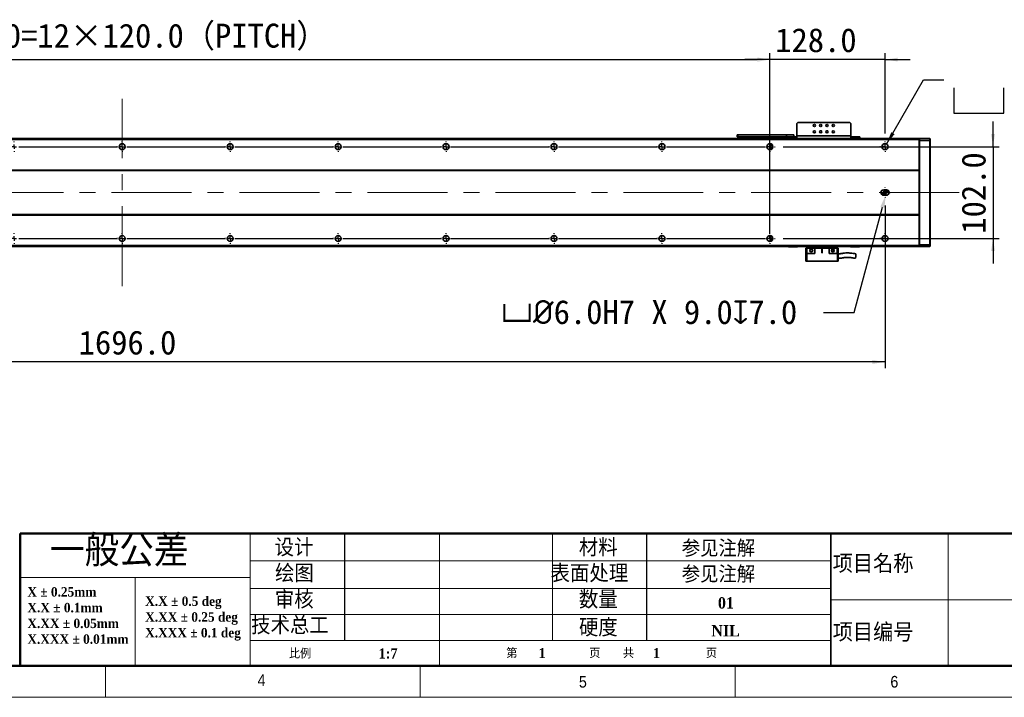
# Model space of a CAD drawing. Header units: millimetres. Extents: x 35 to 2905, y 35 to 2044.
# Tile 5 of 11: x 1025 to 2119, y 35 to 788. Entities that reach past the tile are written whole.
import ezdxf

# ---------------------------------------------------------------- set-up
doc = ezdxf.new("R2010")
doc.units = ezdxf.units.MM
doc.header["$LTSCALE"] = 7
doc.header["$PDSIZE"] = -1
doc.linetypes.add('CENTERX2', pattern=[20.32, 12.7, -2.54, 2.54, -2.54])
doc.layers.add('DIMNS', color=7, linetype='Continuous')
doc.layers.add('黑色实线', color=7, linetype='Continuous')
doc.styles.add('SLDTEXTSTYLE1', font='Gothic.ttf', dxfattribs={"width": 0.913})
doc.styles.add('SLDTEXTSTYLE2', font='timesbd.ttf', dxfattribs={"width": 0.933})
doc.styles.add('SLDTEXTSTYLE3', font='txt', dxfattribs={"bigfont": 'bigfont'})
doc.styles.add('SLDTEXTSTYLE4', font='txt', dxfattribs={"bigfont": 'bigfont'})
doc.styles.add('SLDTEXTSTYLE8', font='txt')
doc.dimstyles.new('SLDDIMSTYLE0', dxfattribs={"dimtxt": 26.6, "dimasz": 14, "dimexe": 0, "dimexo": 0.0625, "dimgap": 6.65, "dimtad": 2, "dimdec": 1, "dimrnd": 1e-09, "dimzin": 4, "dimdsep": 46, "dimtxsty": 'SLDTEXTSTYLE8', "dimsah": 1, "dimcen": 0.09, "dimadec": 0, "dimazin": 1, "dimtfac": 1, "dimtdec": 1, "dimtmove": 0, "dimatfit": 0, "dimfxl": 0, "dimfrac": 2, "dimtolj": 1, "dimtzin": 12, "dimarcsym": 0})
doc.dimstyles.new('SLDDIMSTYLE4', dxfattribs={"dimtxt": 26.6, "dimasz": 14, "dimexe": 0, "dimexo": 0.0625, "dimgap": 6.65, "dimtad": 0, "dimtih": 1, "dimtoh": 1, "dimdec": 1, "dimrnd": 1e-09, "dimzin": 4, "dimdsep": 46, "dimtxsty": 'SLDTEXTSTYLE8', "dimsah": 1, "dimcen": 0, "dimadec": 0, "dimazin": 1, "dimtfac": 1, "dimtdec": 1, "dimtofl": 0, "dimtmove": 0, "dimatfit": 3, "dimfxl": 0, "dimfrac": 2, "dimtolj": 1, "dimtzin": 12, "dimarcsym": 0})
doc.dimstyles.new('SLDDIMSTYLE5', dxfattribs={"dimtxt": 26.6, "dimasz": 14, "dimexe": 0, "dimexo": 0.0625, "dimgap": 6.65, "dimtad": 2, "dimdec": 1, "dimrnd": 1e-09, "dimzin": 4, "dimdsep": 46, "dimtxsty": 'SLDTEXTSTYLE8', "dimsah": 1, "dimcen": 0.09, "dimadec": 0, "dimazin": 1, "dimtfac": 1, "dimtdec": 1, "dimtofl": 0, "dimtmove": 0, "dimatfit": 3, "dimfxl": 0, "dimfrac": 2, "dimtolj": 1, "dimtzin": 12, "dimarcsym": 0})
doc.dimstyles.new('SLDDIMSTYLE7', dxfattribs={"dimtxt": 26.6, "dimasz": 14, "dimexe": 0, "dimexo": 0.0625, "dimgap": 6.65, "dimtad": 0, "dimtih": 1, "dimtoh": 1, "dimdec": 1, "dimrnd": 1e-09, "dimzin": 4, "dimdsep": 46, "dimtxsty": 'SLDTEXTSTYLE8', "dimsah": 1, "dimcen": 0, "dimadec": 0, "dimazin": 1, "dimtfac": 1, "dimtdec": 1, "dimtofl": 0, "dimtmove": 0, "dimatfit": 3, "dimfxl": 0, "dimfrac": 2, "dimtolj": 1, "dimtzin": 12, "dimarcsym": 0})

# ---------------------------------------------------------------- blocks, each defined once
blk = doc.blocks.new('SW_NOTE_0')
at = {"color": 0, "linetype": 'Continuous', "lineweight": 0, "char_height": 10.5, "attachment_point": 1, "style": 'SLDTEXTSTYLE2'}
for s, insert in [('X.X ± 0.5 deg', (0, 13.8)), ('X.XX ± 0.25 deg', (0, -3.7)), ('X.XXX ± 0.1 deg', (0, -21.2))]:
    blk.add_mtext(s, dxfattribs=dict(at, insert=insert))
blk = doc.blocks.new('SW_NOTE_1')
at = {"color": 0, "linetype": 'Continuous', "lineweight": 0, "char_height": 10.5, "attachment_point": 1, "style": 'SLDTEXTSTYLE2'}
for s, insert in [('X ± 0.25mm ', (0, 13.8)), ('X.X ± 0.1mm', (0, -3.7))]:
    blk.add_mtext(s, dxfattribs=dict(at, insert=insert))
blk = doc.blocks.new('SW_NOTE_2')
at = {"color": 0, "linetype": 'Continuous', "lineweight": 0, "char_height": 10.5, "attachment_point": 1, "style": 'SLDTEXTSTYLE2'}
for s, insert in [('X.XX ± 0.05mm', (0, 13.8)), ('X.XXX ± 0.01mm', (0, -3.7))]:
    blk.add_mtext(s, dxfattribs=dict(at, insert=insert))
blk = doc.blocks.new('_D_26')
at = {"layer": 'Defpoints', "color": 0}
for p in [(1858.7, 743.8), (418.7, 550.8), (1858.7, 550.8)]:
    blk.add_point(p, dxfattribs=at)
at = {"layer": '黑色实线', "color": 0, "lineweight": -2}
for p, q in [((418.7, 550.9), (418.7, 743.8)), ((432.7, 743.8), (1844.7, 743.8)), ((1858.7, 550.9), (1858.7, 743.8))]:
    blk.add_line(p, q, dxfattribs=at)
at = {"layer": '黑色实线', "color": 0}
for points in [[(432.7, 746.1), (432.7, 741.5), (418.7, 743.8)], [(1844.7, 746.1), (1844.7, 741.5), (1858.7, 743.8)]]:
    blk.add_solid(points, dxfattribs=at)
at = {"layer": '黑色实线', "color": 0, "insert": (1142.3, 783.7), "char_height": 26.6, "attachment_point": 2, "style": 'SLDTEXTSTYLE8'}
blk.add_mtext('\\A1;1440.0=12×120.0（PITCH）', dxfattribs=at)
blk = doc.blocks.new('_D_28')
at = {"layer": '黑色实线'}
for p, q in [((1858.7, 661.7), (1858.7, 750.8)), ((1986.7, 661.7), (1986.7, 750.8)), ((1858.7, 743.8), (1830.7, 743.8)), ((1986.7, 743.8), (1858.7, 743.8)), ((1986.7, 743.8), (2014.7, 743.8))]:
    blk.add_line(p, q, dxfattribs=at)
for points in [[(1858.7, 743.8), (1844.7, 745.9), (1844.7, 741.7)], [(1986.7, 743.8), (2000.7, 741.7), (2000.7, 745.9)]]:
    blk.add_solid(points, dxfattribs=at)
at = {"layer": '黑色实线', "insert": (1864.6, 778.7), "char_height": 26.6, "attachment_point": 1, "style": 'SLDTEXTSTYLE8'}
blk.add_mtext('128.0', dxfattribs=at)
blk = doc.blocks.new('_D_29')
at = {"layer": 'Defpoints', "color": 0}
for p in [(1987.4, 593.1), (1988.2, 596)]:
    blk.add_point(p, dxfattribs=at)
at = {"layer": '黑色实线', "color": 0, "lineweight": -2}
for p, q in [((1952.5, 462.7), (1983.8, 579.6)), ((1918.2, 462.7), (1952.5, 462.7))]:
    blk.add_line(p, q, dxfattribs=at)
at = {"layer": '黑色实线', "color": 0}
blk.add_solid([(1981.5, 580.2), (1986, 579), (1987.4, 593.1)], dxfattribs=at)
at = {"layer": '黑色实线', "color": 0, "insert": (1559.8, 476.5), "char_height": 26.6, "attachment_point": 1, "style": 'SLDTEXTSTYLE8'}
blk.add_mtext('\\A1;{\\fGDT|b0|i0|c134|p2;v\\fISOCPEUR|b0|i0|c134|p34;%%C}6.0H7 X 9.0{\\fGDT|b0|i0|c134|p2;x}7.0', dxfattribs=at)
blk = doc.blocks.new('_D_30')
at = {"layer": '黑色实线'}
for p, q in [((290.7, 587.1), (290.7, 400.7)), ((1986.7, 581.6), (1986.7, 400.7)), ((1986.7, 407.7), (290.7, 407.7))]:
    blk.add_line(p, q, dxfattribs=at)
for points in [[(290.7, 407.7), (304.7, 405.6), (304.7, 409.8)], [(1986.7, 407.7), (1972.7, 409.8), (1972.7, 405.6)]]:
    blk.add_solid(points, dxfattribs=at)
at = {"layer": '黑色实线', "insert": (1090.3, 442.6), "char_height": 26.6, "attachment_point": 1, "style": 'SLDTEXTSTYLE8'}
blk.add_mtext('1696.0', dxfattribs=at)
blk = doc.blocks.new('SW_SYMBOL_HOLE_SPOT')
at = {"layer": '黑色实线', "color": 0}
for p, q in [((0, 6125), (0, 525)), ((11200, 525), (11200, 6125)), ((0, 525), (11200, 525))]:
    blk.add_line(p, q, dxfattribs=at)
blk = doc.blocks.new('SW_SYMBOL_HOLE_DEPTH')
at = {"layer": '黑色实线', "color": 0}
for p, q in [((0, 6125), (5600, 6125)), ((2800, 6125), (2800, 525)), ((700, 3885), (2800, 525)), ((4900, 3885), (2800, 525))]:
    blk.add_line(p, q, dxfattribs=at)
blk = doc.blocks.new('_D_31')
at = {"layer": '黑色实线'}
for p, q in [((1988.3, 649.9), (2029.5, 721.1)), ((2029.5, 721.1), (2051.9, 721.1))]:
    blk.add_line(p, q, dxfattribs=at)
blk.add_solid([(1988.3, 649.9), (1997.2, 660.9), (1993.5, 663)], dxfattribs=at)
at = {"layer": '黑色实线', "xscale": 0.004985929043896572, "yscale": 0.004985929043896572, "zscale": 0.004985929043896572}
for name, p in [('SW_SYMBOL_HOLE_SPOT', (2063, 681.8)), ('SW_SYMBOL_HOLE_DEPTH', (2262.6, 681.8))]:
    blk.add_blockref(name, p, dxfattribs=at)
at = {"layer": '黑色实线', "char_height": 26.6, "attachment_point": 1, "style": 'SLDTEXTSTYLE8'}
for s, insert in [('30X ', (2158.1, 756.3)), ('%%c', (2227.3, 756)), (' THROUGH HOLE', (2268.4, 756.3)), ('%%c', (2136.6, 712.5)), (' 11.0 ', (2177.7, 712.8)), (' 42.0(UPSIDE DOWN)', (2301.5, 712.8))]:
    blk.add_mtext(s, dxfattribs=dict(at, insert=insert))
blk = doc.blocks.new('_D_32')
at = {"layer": '黑色实线'}
for p, q in [((2106.7, 647), (2106.7, 675)), ((1873.4, 647), (2113.7, 647)), ((2106.7, 647), (2106.7, 545)), ((1873.4, 545), (2113.7, 545)), ((2106.7, 545), (2106.7, 517))]:
    blk.add_line(p, q, dxfattribs=at)
for points in [[(2106.7, 647), (2108.8, 661), (2104.6, 661)], [(2106.7, 545), (2104.6, 531), (2108.8, 531)]]:
    blk.add_solid(points, dxfattribs=at)
at = {"layer": '黑色实线', "insert": (2071.8, 550.3), "char_height": 26.6, "attachment_point": 1, "rotation": 90, "style": 'SLDTEXTSTYLE8'}
blk.add_mtext('102.0', dxfattribs=at)
blk = doc.blocks.new('SW_CENTERMARKSYMBOL_1')
at = {"layer": '黑色实线', "color": 0}
for p, q in [((-133.08, 102), (-133.84, 102)), ((-128, 102), (-130.54, 102)), ((-128, 107.08), (-128, 107.84)), ((-128, 102), (-128, 104.54)), ((-128, 102), (-128, 99.46)), ((-128, 102), (-125.46, 102)), ((0, 102), (-2.54, 102)), ((0, 107.08), (0, 107.84)), ((0, 102), (0, 104.54)), ((0, 102), (0, 99.46)), ((0, 102), (2.54, 102)), ((5.08, 102), (5.84, 102)), ((-128, 96.92), (-128, 96.16)), ((-5.08, 0), (-5.84, 0)), ((0, 0), (-2.54, 0)), ((0, 0), (0, 2.54)), ((0, 0), (0, -2.54)), ((0, 0), (2.54, 0)), ((5.08, 0), (114.92, 0)), ((114.92, 0), (114.16, 0)), ((120, 0), (117.46, 0)), ((120, 0), (117.46, 0)), ((120, 5.08), (120, 5.84)), ((120, 0), (120, 2.54)), ((120, 0), (120, 2.54)), ((120, 0), (120, -2.54)), ((120, 0), (122.54, 0)), ((120, 0), (120, -2.54)), ((120, 0), (122.54, 0)), ((125.08, 0), (125.84, 0)), ((125.08, 0), (234.92, 0)), ((234.92, 0), (234.16, 0)), ((240, 0), (237.46, 0)), ((240, 0), (237.46, 0)), ((240, 0), (237.46, 0)), ((240, 5.08), (240, 5.84)), ((240, 0), (240, 2.54)), ((240, 0), (240, 2.54)), ((240, 0), (240, 2.54)), ((240, 0), (240, -2.54)), ((240, 0), (242.54, 0)), ((240, 0), (240, -2.54)), ((240, 0), (242.54, 0)), ((240, 0), (240, -2.54)), ((240, 0), (242.54, 0)), ((245.08, 0), (245.84, 0)), ((245.08, 0), (354.92, 0)), ((354.92, 0), (354.16, 0)), ((360, 0), (357.46, 0)), ((360, 0), (357.46, 0)), ((360, 0), (357.46, 0)), ((360, 0), (357.46, 0)), ((360, 5.08), (360, 5.84)), ((360, 0), (360, 2.54)), ((360, 0), (360, 2.54)), ((360, 0), (360, 2.54)), ((360, 0), (360, 2.54)), ((360, 0), (360, -2.54)), ((360, 0), (362.54, 0)), ((360, 0), (360, -2.54)), ((360, 0), (362.54, 0)), ((360, 0), (360, -2.54)), ((360, 0), (362.54, 0)), ((360, 0), (360, -2.54)), ((360, 0), (362.54, 0)), ((365.08, 0), (365.84, 0)), ((365.08, 0), (474.92, 0)), ((474.92, 0), (474.16, 0)), ((480, 0), (477.46, 0)), ((480, 0), (477.46, 0)), ((480, 0), (477.46, 0)), ((480, 0), (477.46, 0)), ((480, 0), (477.46, 0)), ((480, 5.08), (480, 5.84)), ((480, 0), (480, 2.54)), ((480, 0), (480, 2.54)), ((480, 0), (480, 2.54)), ((480, 0), (480, 2.54)), ((480, 0), (480, 2.54)), ((480, 0), (480, -2.54)), ((480, 0), (482.54, 0)), ((480, 0), (480, -2.54)), ((480, 0), (482.54, 0)), ((480, 0), (480, -2.54)), ((480, 0), (482.54, 0)), ((480, 0), (480, -2.54)), ((480, 0), (482.54, 0)), ((480, 0), (480, -2.54)), ((480, 0), (482.54, 0)), ((485.08, 0), (485.84, 0)), ((485.08, 0), (594.92, 0)), ((594.92, 0), (594.16, 0)), ((600, 0), (597.46, 0)), ((600, 0), (597.46, 0)), ((600, 0), (597.46, 0)), ((600, 0), (597.46, 0)), ((600, 0), (597.46, 0)), ((600, 0), (597.46, 0)), ((600, 5.08), (600, 5.84)), ((600, 0), (600, 2.54)), ((600, 0), (600, 2.54)), ((600, 0), (600, 2.54)), ((600, 0), (600, 2.54)), ((600, 0), (600, 2.54)), ((600, 0), (600, 2.54)), ((600, 0), (600, -2.54)), ((600, 0), (602.54, 0)), ((600, 0), (600, -2.54)), ((600, 0), (602.54, 0)), ((600, 0), (600, -2.54)), ((600, 0), (602.54, 0)), ((600, 0), (600, -2.54)), ((600, 0), (602.54, 0)), ((600, 0), (600, -2.54)), ((600, 0), (602.54, 0)), ((600, 0), (600, -2.54)), ((600, 0), (602.54, 0)), ((605.08, 0), (605.84, 0)), ((605.08, 0), (714.92, 0)), ((714.92, 0), (714.16, 0)), ((720, 0), (717.46, 0)), ((720, 0), (717.46, 0)), ((720, 0), (717.46, 0)), ((720, 0), (717.46, 0)), ((720, 0), (717.46, 0)), ((720, 0), (717.46, 0)), ((720, 0), (717.46, 0)), ((720, 5.08), (720, 5.84)), ((720, 0), (720, 2.54)), ((720, 0), (720, 2.54)), ((720, 0), (720, 2.54)), ((720, 0), (720, 2.54)), ((720, 0), (720, 2.54)), ((720, 0), (720, 2.54)), ((720, 0), (720, 2.54)), ((720, 0), (720, -2.54)), ((720, 0), (722.54, 0)), ((720, 0), (720, -2.54)), ((720, 0), (722.54, 0)), ((720, 0), (720, -2.54)), ((720, 0), (722.54, 0)), ((720, 0), (720, -2.54)), ((720, 0), (722.54, 0)), ((720, 0), (720, -2.54)), ((720, 0), (722.54, 0)), ((720, 0), (720, -2.54)), ((720, 0), (722.54, 0)), ((720, 0), (720, -2.54)), ((720, 0), (722.54, 0)), ((725.08, 0), (725.84, 0)), ((725.08, 0), (834.92, 0)), ((834.92, 0), (834.16, 0)), ((840, 0), (837.46, 0)), ((840, 0), (837.46, 0)), ((840, 0), (837.46, 0)), ((840, 0), (837.46, 0)), ((840, 0), (837.46, 0)), ((840, 0), (837.46, 0)), ((840, 5.08), (840, 5.84)), ((840, 0), (840, 2.54)), ((840, 0), (840, 2.54)), ((840, 0), (840, 2.54)), ((840, 0), (840, 2.54)), ((840, 0), (840, 2.54)), ((840, 0), (840, 2.54)), ((840, 0), (840, -2.54)), ((840, 0), (842.54, 0)), ((840, 0), (840, -2.54)), ((840, 0), (842.54, 0)), ((840, 0), (840, -2.54)), ((840, 0), (842.54, 0)), ((840, 0), (840, -2.54)), ((840, 0), (842.54, 0)), ((840, 0), (840, -2.54)), ((840, 0), (842.54, 0)), ((840, 0), (840, -2.54)), ((840, 0), (842.54, 0)), ((845.08, 0), (845.84, 0)), ((845.08, 0), (954.92, 0)), ((954.92, 0), (954.16, 0)), ((960, 0), (957.46, 0)), ((960, 0), (957.46, 0)), ((960, 0), (957.46, 0)), ((960, 0), (957.46, 0)), ((960, 0), (957.46, 0)), ((960, 5.08), (960, 5.84)), ((960, 0), (960, 2.54)), ((960, 0), (960, 2.54)), ((960, 0), (960, 2.54)), ((960, 0), (960, 2.54)), ((960, 0), (960, 2.54)), ((960, 0), (960, -2.54)), ((960, 0), (962.54, 0)), ((960, 0), (960, -2.54)), ((960, 0), (962.54, 0)), ((960, 0), (960, -2.54)), ((960, 0), (962.54, 0)), ((960, 0), (960, -2.54)), ((960, 0), (962.54, 0)), ((960, 0), (960, -2.54)), ((960, 0), (962.54, 0)), ((965.08, 0), (965.84, 0)), ((965.08, 0), (1074.92, 0)), ((1074.92, 0), (1074.16, 0)), ((1080, 0), (1077.46, 0)), ((1080, 0), (1077.46, 0)), ((1080, 0), (1077.46, 0)), ((1080, 0), (1077.46, 0)), ((1080, 5.08), (1080, 5.84)), ((1080, 0), (1080, 2.54)), ((1080, 0), (1080, 2.54)), ((1080, 0), (1080, 2.54)), ((1080, 0), (1080, 2.54)), ((1080, 0), (1080, -2.54)), ((1080, 0), (1082.54, 0)), ((1080, 0), (1080, -2.54)), ((1080, 0), (1082.54, 0)), ((1080, 0), (1080, -2.54)), ((1080, 0), (1082.54, 0)), ((1080, 0), (1080, -2.54)), ((1080, 0), (1082.54, 0)), ((1085.08, 0), (1085.84, 0)), ((1085.08, 0), (1194.92, 0)), ((1194.92, 0), (1194.16, 0)), ((1200, 0), (1197.46, 0)), ((1200, 0), (1197.46, 0)), ((1200, 0), (1197.46, 0)), ((1200, 5.08), (1200, 5.84)), ((1200, 0), (1200, 2.54)), ((1200, 0), (1200, 2.54)), ((1200, 0), (1200, 2.54)), ((1200, 0), (1200, -2.54)), ((1200, 0), (1202.54, 0)), ((1200, 0), (1200, -2.54)), ((1200, 0), (1202.54, 0)), ((1200, 0), (1200, -2.54)), ((1200, 0), (1202.54, 0)), ((1205.08, 0), (1205.84, 0)), ((1205.08, 0), (1314.92, 0)), ((1314.92, 0), (1314.16, 0)), ((1320, 0), (1317.46, 0)), ((1320, 0), (1317.46, 0)), ((1320, 5.08), (1320, 5.84)), ((1320, 0), (1320, 2.54)), ((1320, 0), (1320, 2.54)), ((1320, 0), (1320, -2.54)), ((1320, 0), (1322.54, 0)), ((1320, 0), (1320, -2.54)), ((1320, 0), (1322.54, 0)), ((1325.08, 0), (1325.84, 0)), ((1325.08, 0), (1434.92, 0)), ((1440, 0), (1437.46, 0)), ((1440, 5.08), (1440, 5.84)), ((1440, 0), (1440, 2.54)), ((1440, 0), (1440, -2.54)), ((1440, 0), (1442.54, 0)), ((1445.08, 0), (1445.84, 0)), ((0, -5.08), (0, -5.84)), ((120, -5.08), (120, -5.84)), ((240, -5.08), (240, -5.84)), ((360, -5.08), (360, -5.84)), ((480, -5.08), (480, -5.84)), ((600, -5.08), (600, -5.84)), ((720, -5.08), (720, -5.84)), ((840, -5.08), (840, -5.84)), ((960, -5.08), (960, -5.84)), ((1080, -5.08), (1080, -5.84)), ((1200, -5.08), (1200, -5.84)), ((1320, -5.08), (1320, -5.84)), ((1440, -5.08), (1440, -5.84))]:
    blk.add_line(p, q, dxfattribs=at)
blk = doc.blocks.new('SW_CENTERMARKSYMBOL_2')
at = {"layer": '黑色实线', "color": 0}
for p, q in [((-125.08, 0), (-125.84, 0)), ((-120, 0), (-122.54, 0)), ((-120, 5.08), (-120, 5.84)), ((-120, 0), (-120, 2.54)), ((-120, 0), (-120, -2.54)), ((-120, 0), (-117.46, 0)), ((-114.92, 0), (-5.08, 0)), ((-5.08, 0), (-5.84, 0)), ((0, 0), (-2.54, 0)), ((0, 0), (-2.54, 0)), ((0, 5.08), (0, 5.84)), ((0, 0), (0, 2.54)), ((0, 0), (0, 2.54)), ((0, 0), (0, -2.54)), ((0, 0), (2.54, 0)), ((0, 0), (0, -2.54)), ((0, 0), (2.54, 0)), ((5.08, 0), (5.84, 0)), ((5.08, 0), (114.92, 0)), ((114.92, 0), (114.16, 0)), ((120, 0), (117.46, 0)), ((120, 0), (117.46, 0)), ((120, 0), (117.46, 0)), ((120, 5.08), (120, 5.84)), ((120, 0), (120, 2.54)), ((120, 0), (120, 2.54)), ((120, 0), (120, 2.54)), ((120, 0), (120, -2.54)), ((120, 0), (122.54, 0)), ((120, 0), (120, -2.54)), ((120, 0), (122.54, 0)), ((120, 0), (120, -2.54)), ((120, 0), (122.54, 0)), ((125.08, 0), (125.84, 0)), ((125.08, 0), (234.92, 0)), ((234.92, 0), (234.16, 0)), ((240, 0), (237.46, 0)), ((240, 0), (237.46, 0)), ((240, 0), (237.46, 0)), ((240, 0), (237.46, 0)), ((240, 5.08), (240, 5.84)), ((240, 0), (240, 2.54)), ((240, 0), (240, 2.54)), ((240, 0), (240, 2.54)), ((240, 0), (240, 2.54)), ((240, 0), (240, -2.54)), ((240, 0), (242.54, 0)), ((240, 0), (240, -2.54)), ((240, 0), (242.54, 0)), ((240, 0), (240, -2.54)), ((240, 0), (242.54, 0)), ((240, 0), (240, -2.54)), ((240, 0), (242.54, 0)), ((245.08, 0), (245.84, 0)), ((245.08, 0), (354.92, 0)), ((354.92, 0), (354.16, 0)), ((360, 0), (357.46, 0)), ((360, 0), (357.46, 0)), ((360, 0), (357.46, 0)), ((360, 0), (357.46, 0)), ((360, 0), (357.46, 0)), ((360, 5.08), (360, 5.84)), ((360, 0), (360, 2.54)), ((360, 0), (360, 2.54)), ((360, 0), (360, 2.54)), ((360, 0), (360, 2.54)), ((360, 0), (360, 2.54)), ((360, 0), (360, -2.54)), ((360, 0), (362.54, 0)), ((360, 0), (360, -2.54)), ((360, 0), (362.54, 0)), ((360, 0), (360, -2.54)), ((360, 0), (362.54, 0)), ((360, 0), (360, -2.54)), ((360, 0), (362.54, 0)), ((360, 0), (360, -2.54)), ((360, 0), (362.54, 0)), ((365.08, 0), (365.84, 0)), ((365.08, 0), (474.92, 0)), ((474.92, 0), (474.16, 0)), ((480, 0), (477.46, 0)), ((480, 0), (477.46, 0)), ((480, 0), (477.46, 0)), ((480, 0), (477.46, 0)), ((480, 0), (477.46, 0)), ((480, 0), (477.46, 0)), ((480, 5.08), (480, 5.84)), ((480, 0), (480, 2.54)), ((480, 0), (480, 2.54)), ((480, 0), (480, 2.54)), ((480, 0), (480, 2.54)), ((480, 0), (480, 2.54)), ((480, 0), (480, 2.54)), ((480, 0), (480, -2.54)), ((480, 0), (482.54, 0)), ((480, 0), (480, -2.54)), ((480, 0), (482.54, 0)), ((480, 0), (480, -2.54)), ((480, 0), (482.54, 0)), ((480, 0), (480, -2.54)), ((480, 0), (482.54, 0)), ((480, 0), (480, -2.54)), ((480, 0), (482.54, 0)), ((480, 0), (480, -2.54)), ((480, 0), (482.54, 0)), ((485.08, 0), (485.84, 0)), ((485.08, 0), (594.92, 0)), ((594.92, 0), (594.16, 0)), ((600, 0), (597.46, 0)), ((600, 0), (597.46, 0)), ((600, 0), (597.46, 0)), ((600, 0), (597.46, 0)), ((600, 0), (597.46, 0)), ((600, 0), (597.46, 0)), ((600, 0), (597.46, 0)), ((600, 5.08), (600, 5.84)), ((600, 0), (600, 2.54)), ((600, 0), (600, 2.54)), ((600, 0), (600, 2.54)), ((600, 0), (600, 2.54)), ((600, 0), (600, 2.54)), ((600, 0), (600, 2.54)), ((600, 0), (600, 2.54)), ((600, 0), (600, -2.54)), ((600, 0), (602.54, 0)), ((600, 0), (600, -2.54)), ((600, 0), (602.54, 0)), ((600, 0), (600, -2.54)), ((600, 0), (602.54, 0)), ((600, 0), (600, -2.54)), ((600, 0), (602.54, 0)), ((600, 0), (600, -2.54)), ((600, 0), (602.54, 0)), ((600, 0), (600, -2.54)), ((600, 0), (602.54, 0)), ((600, 0), (600, -2.54)), ((600, 0), (602.54, 0)), ((605.08, 0), (605.84, 0)), ((605.08, 0), (714.92, 0)), ((714.92, 0), (714.16, 0)), ((720, 0), (717.46, 0)), ((720, 0), (717.46, 0)), ((720, 0), (717.46, 0)), ((720, 0), (717.46, 0)), ((720, 0), (717.46, 0)), ((720, 0), (717.46, 0)), ((720, 5.08), (720, 5.84)), ((720, 0), (720, 2.54)), ((720, 0), (720, 2.54)), ((720, 0), (720, 2.54)), ((720, 0), (720, 2.54)), ((720, 0), (720, 2.54)), ((720, 0), (720, 2.54)), ((720, 0), (720, -2.54)), ((720, 0), (722.54, 0)), ((720, 0), (720, -2.54)), ((720, 0), (722.54, 0)), ((720, 0), (720, -2.54)), ((720, 0), (722.54, 0)), ((720, 0), (720, -2.54)), ((720, 0), (722.54, 0)), ((720, 0), (720, -2.54)), ((720, 0), (722.54, 0)), ((720, 0), (720, -2.54)), ((720, 0), (722.54, 0)), ((725.08, 0), (725.84, 0)), ((725.08, 0), (834.92, 0)), ((834.92, 0), (834.16, 0)), ((840, 0), (837.46, 0)), ((840, 0), (837.46, 0)), ((840, 0), (837.46, 0)), ((840, 0), (837.46, 0)), ((840, 0), (837.46, 0)), ((840, 5.08), (840, 5.84)), ((840, 0), (840, 2.54)), ((840, 0), (840, 2.54)), ((840, 0), (840, 2.54)), ((840, 0), (840, 2.54)), ((840, 0), (840, 2.54)), ((840, 0), (840, -2.54)), ((840, 0), (842.54, 0)), ((840, 0), (840, -2.54)), ((840, 0), (842.54, 0)), ((840, 0), (840, -2.54)), ((840, 0), (842.54, 0)), ((840, 0), (840, -2.54)), ((840, 0), (842.54, 0)), ((840, 0), (840, -2.54)), ((840, 0), (842.54, 0)), ((845.08, 0), (845.84, 0)), ((845.08, 0), (954.92, 0)), ((954.92, 0), (954.16, 0)), ((960, 0), (957.46, 0)), ((960, 0), (957.46, 0)), ((960, 0), (957.46, 0)), ((960, 0), (957.46, 0)), ((960, 5.08), (960, 5.84)), ((960, 0), (960, 2.54)), ((960, 0), (960, 2.54)), ((960, 0), (960, 2.54)), ((960, 0), (960, 2.54)), ((960, 0), (960, -2.54)), ((960, 0), (962.54, 0)), ((960, 0), (960, -2.54)), ((960, 0), (962.54, 0)), ((960, 0), (960, -2.54)), ((960, 0), (962.54, 0)), ((960, 0), (960, -2.54)), ((960, 0), (962.54, 0)), ((965.08, 0), (965.84, 0)), ((965.08, 0), (1074.92, 0)), ((1074.92, 0), (1074.16, 0)), ((1080, 0), (1077.46, 0)), ((1080, 0), (1077.46, 0)), ((1080, 0), (1077.46, 0)), ((1080, 5.08), (1080, 5.84)), ((1080, 0), (1080, 2.54)), ((1080, 0), (1080, 2.54)), ((1080, 0), (1080, 2.54)), ((1080, 0), (1080, -2.54)), ((1080, 0), (1082.54, 0)), ((1080, 0), (1080, -2.54)), ((1080, 0), (1082.54, 0)), ((1080, 0), (1080, -2.54)), ((1080, 0), (1082.54, 0)), ((1085.08, 0), (1085.84, 0)), ((1085.08, 0), (1194.92, 0)), ((1194.92, 0), (1194.16, 0)), ((1200, 0), (1197.46, 0)), ((1200, 0), (1197.46, 0)), ((1200, 5.08), (1200, 5.84)), ((1200, 0), (1200, 2.54)), ((1200, 0), (1200, 2.54)), ((1200, 0), (1200, -2.54)), ((1200, 0), (1202.54, 0)), ((1200, 0), (1200, -2.54)), ((1200, 0), (1202.54, 0)), ((1205.08, 0), (1205.84, 0)), ((1205.08, 0), (1314.92, 0)), ((1320, 0), (1317.46, 0)), ((1320, 5.08), (1320, 5.84)), ((1320, 0), (1320, 2.54)), ((1320, 0), (1320, -2.54)), ((1320, 0), (1322.54, 0)), ((1325.08, 0), (1325.84, 0)), ((-120, -5.08), (-120, -5.84)), ((0, -5.08), (0, -5.84)), ((120, -5.08), (120, -5.84)), ((240, -5.08), (240, -5.84)), ((360, -5.08), (360, -5.84)), ((480, -5.08), (480, -5.84)), ((600, -5.08), (600, -5.84)), ((720, -5.08), (720, -5.84)), ((840, -5.08), (840, -5.84)), ((960, -5.08), (960, -5.84)), ((1080, -5.08), (1080, -5.84)), ((1200, -5.08), (1200, -5.84)), ((1320, -5.08), (1320, -5.84))]:
    blk.add_line(p, q, dxfattribs=at)
blk = doc.blocks.new('SW_CENTERMARKSYMBOL_3')
at = {"layer": '黑色实线', "color": 0}
for p, q in [((-5.08, 0), (-5.84, 0)), ((0, 0), (-2.54, 0)), ((0, 5.08), (0, 5.84)), ((0, 0), (0, 2.54)), ((0, 0), (0, -2.54)), ((0, 0), (2.54, 0)), ((5.08, 0), (5.84, 0)), ((0, -5.08), (0, -5.84))]:
    blk.add_line(p, q, dxfattribs=at)
blk = doc.blocks.new('SW_CENTERMARKSYMBOL_4')
at = {"layer": '黑色实线', "color": 0}
for p, q in [((-5.08, 0), (-5.84, 0)), ((0, 0), (-2.54, 0)), ((0, 5.08), (0, 5.84)), ((0, 0), (0, 2.54)), ((0, 0), (0, -2.54)), ((0, 0), (2.54, 0)), ((5.08, 0), (5.84, 0)), ((0, -5.08), (0, -5.84))]:
    blk.add_line(p, q, dxfattribs=at)
blk = doc.blocks.new('SW_CENTERMARKSYMBOL_5')
at = {"layer": '黑色实线', "color": 0}
for p, q in [((-5.08, 0), (-5.54, 0)), ((0, 0), (-2.54, 0)), ((0, 5.08), (0, 5.54)), ((0, 0), (0, 2.54)), ((0, 0), (2.54, 0)), ((0, 0), (0, -2.54)), ((5.08, 0), (5.54, 0)), ((0, -5.08), (0, -5.54))]:
    blk.add_line(p, q, dxfattribs=at)
blk = doc.blocks.new('SW_DOWELSYMBOL_5')
at = {"linetype": 'Continuous', "lineweight": 18}
h = blk.add_hatch(color=0, dxfattribs=at)
edge = h.paths.add_edge_path(flags=0)
edge.add_arc((0, 0), 3, 180, 270)
edge.add_line((0, -3), (0, 0))
edge.add_line((0, 0), (-3, 0))
h = blk.add_hatch(color=0, dxfattribs=at)
edge = h.paths.add_edge_path(flags=0)
edge.add_arc((0, 0), 3, 0, 90)
edge.add_line((0, 3), (0, 0))
edge.add_line((0, 0), (3, 0))
at = {"layer": '黑色实线', "color": 0}
blk.add_circle((0, 0), 3, dxfattribs=at)
blk = doc.blocks.new('SW_DOWELSYMBOL_6')
at = {"linetype": 'Continuous', "lineweight": 18}
h = blk.add_hatch(color=0, dxfattribs=at)
edge = h.paths.add_edge_path(flags=0)
edge.add_arc((0, 0), 3, 180, 270)
edge.add_line((0, -3), (0, 0))
edge.add_line((0, 0), (-3, 0))
h = blk.add_hatch(color=0, dxfattribs=at)
edge = h.paths.add_edge_path(flags=0)
edge.add_arc((0, 0), 3, 0, 90)
edge.add_line((0, 3), (0, 0))
edge.add_line((0, 0), (3, 0))
at = {"layer": '黑色实线', "color": 0}
blk.add_circle((0, 0), 3, dxfattribs=at)

msp = doc.modelspace()

# ---------------------------------------------------------------- linework, layer by layer
at = {"color": 7, "linetype": 'Continuous', "lineweight": 35}
for p, q in [((1889.6843093, 673.7965202), (1888.6843818, 672.7965182)), ((1888.6843818, 672.7965182), (1888.6843818, 658.9965156)), ((1947.684397, 673.7965202), (1889.6843093, 673.7965202)), ((1948.6843246, 672.7965182), (1947.684397, 673.7965202)), ((1948.6843246, 658.9965156), (1948.6843246, 672.7965182)), ((1822.1843141, 658.0016544), (1822.1843141, 660.0016585)), ((1822.1843141, 660.0016585), (1823.1843608, 660.0016585)), ((1823.1843608, 658.0016544), (1822.1843141, 658.0016544)), ((1823.1843608, 660.0016585), (1823.1843608, 658.0016544)), ((1823.1843608, 660.0016585), (1877.1843808, 660.0016585)), ((1823.1843608, 658.0016544), (1877.1843808, 658.0016544)), ((1850.1843112, 656.1683199), (1850.1843112, 658.0016544)), ((1877.1843808, 658.0016544), (1877.1843808, 660.0016585)), ((1877.1843808, 660.0016585), (1885.184397, 660.0016585)), ((1885.184397, 658.0016544), (1877.1843808, 658.0016544)), ((1878.6843913, 655.9965169), (1878.6843913, 657.9965135)), ((1878.6843913, 657.9965135), (1879.6843188, 657.9965135)), ((1879.6843188, 657.9965135), (1879.6843188, 655.9965169)), ((1879.6843188, 657.9965135), (1887.684335, 657.9965135)), ((1885.184397, 660.0016585), (1885.184397, 658.0016544)), ((1885.184397, 658.0016544), (1885.184397, 657.9965135)), ((1887.684335, 657.9965135), (1887.684335, 655.9965169)), ((1888.6843818, 657.9965135), (1887.684335, 657.9965135)), ((1948.6843246, 658.9965156), (1888.6843818, 658.9965156)), ((1888.6843818, 655.9965169), (1888.6843818, 658.9965156)), ((1948.6843246, 658.9965156), (1948.6843246, 655.9965169)), ((1949.6843713, 657.9965135), (1948.6843246, 657.9965135)), ((1949.6843713, 657.9965135), (1949.6843713, 655.9965169)), ((1949.6843713, 657.9965135), (1957.6843875, 657.9965135)), ((1957.6843875, 655.9965169), (1957.6843875, 657.9965135)), ((1957.6843875, 657.9965135), (1958.684315, 657.9965135)), ((1958.684315, 657.9965135), (1958.684315, 655.9965169)), ((2024.684419, 655.9965169), (252.6843446, 655.9965169)), ((2024.684419, 654.9965186), (252.6843446, 654.9965186)), ((1850.1843112, 655.9965169), (1850.1843112, 656.1683199)), ((1858.8343757, 643.699926), (1858.8343757, 650.2931049)), ((1859.8343032, 643.903379), (1859.8343032, 650.0896557)), ((1983.6842912, 648.371291), (1983.6842912, 645.6217437)), ((2024.684419, 655.6965193), (2024.9843495, 655.9965169)), ((2024.684419, 654.9965186), (2024.684419, 655.9965169)), ((2024.684419, 620.9965168), (2024.684419, 654.9965186)), ((2024.684419, 653.8722521), (2024.9843495, 653.9965166)), ((2024.9843495, 655.9965169), (2024.9843495, 653.9965166)), ((2024.9843495, 655.9965169), (2036.3843339, 655.9965169)), ((2024.9843495, 653.9965166), (2024.9843495, 537.9965162)), ((2036.3843339, 653.9965166), (2024.9843495, 653.9965166)), ((2036.3843339, 653.9965166), (2036.3843339, 655.9965169)), ((2036.6842645, 655.6965193), (2036.3843339, 655.9965169)), ((2036.3843339, 537.9965162), (2036.3843339, 653.9965166)), ((2036.6842645, 653.8722521), (2036.3843339, 653.9965166)), ((2036.6842645, 655.6965193), (2036.6842645, 653.8722521)), ((2036.6842645, 653.8722521), (2036.6842645, 538.1207807)), ((2024.684419, 620.9965168), (252.6843446, 620.9965168)), ((2024.684419, 620.4965176), (252.6843446, 620.4965176)), ((2024.684419, 620.9965168), (2024.684419, 620.4965176)), ((2024.684419, 571.4965171), (2024.684419, 620.4965176)), ((1988.1843226, 598.9965169), (1985.1843017, 598.9965169)), ((1985.1843017, 592.996517), (1988.1843226, 592.996517)), ((2024.684419, 571.4965171), (252.6843446, 571.4965171)), ((2024.684419, 570.9965161), (252.6843446, 570.9965161)), ((2024.684419, 570.9965161), (2024.684419, 571.4965171)), ((2024.684419, 536.9965179), (2024.684419, 570.9965161)), ((1858.8343757, 541.7016564), (1858.8343757, 548.2931069)), ((1859.8343032, 541.9033809), (1859.8343032, 548.0896539)), ((2024.684419, 536.9965179), (252.6843446, 536.9965179)), ((1858.8343757, 541.7016564), (1858.8684695, 541.7016564)), ((1858.8343757, 541.6999279), (1858.8343757, 541.7016564)), ((1983.6842912, 546.3712892), (1983.6842912, 543.6217456)), ((2024.684419, 538.1207807), (2024.9843495, 537.9965162)), ((2024.684419, 536.9965179), (2024.684419, 535.9965159)), ((2024.9843495, 537.9965162), (2024.9843495, 535.9965159)), ((2024.9843495, 537.9965162), (2036.3843339, 537.9965162)), ((2036.6842645, 538.1207807), (2036.3843339, 537.9965162)), ((2036.3843339, 535.9965159), (2036.3843339, 537.9965162)), ((2036.6842645, 538.1207807), (2036.6842645, 536.2965173)), ((2024.684419, 535.9965159), (252.6843446, 535.9965159)), ((1879.1843551, 535.8016534), (1879.1843551, 535.9965159)), ((1879.1843551, 535.8016534), (1880.1844018, 535.8016534)), ((1879.4842856, 535.5016558), (1879.1843551, 535.8016534)), ((1880.3086179, 535.5016558), (1879.4842856, 535.5016558)), ((1880.1844018, 535.9965159), (1880.1844018, 535.8016534)), ((1880.1844018, 535.8016534), (1888.1842988, 535.8016534)), ((1880.3086179, 535.5016558), (1880.1844018, 535.8016534)), ((1888.0600827, 535.5016558), (1880.3086179, 535.5016558)), ((1888.0600827, 535.5016558), (1888.1842988, 535.8016534)), ((1888.8842957, 535.5016558), (1888.0600827, 535.5016558)), ((1888.1842988, 535.8016534), (1888.1842988, 535.9965159)), ((1888.1842988, 535.8016534), (1889.1843455, 535.8016534)), ((1889.1843455, 535.8016534), (1888.8842957, 535.5016558)), ((1889.1843455, 535.9965159), (1889.1843455, 535.8016534)), ((1898.6843722, 534.1016544), (1898.6843722, 519.7016528)), ((1899.8843329, 534.1016544), (1898.6843722, 534.1016544)), ((1899.6842998, 534.1016544), (1899.6842998, 535.9965159)), ((1899.8843329, 528.1016535), (1899.6842998, 528.1016535)), ((1899.6842998, 519.7016528), (1899.6842998, 528.1016535)), ((1899.8843329, 534.1016544), (1899.8843329, 528.1016535)), ((1908.6843627, 534.1016544), (1899.8843329, 534.1016544)), ((1899.8843329, 528.1016535), (1908.6843627, 528.1016535)), ((1908.6843627, 534.1016544), (1916.434397, 534.1016544)), ((1908.6843627, 534.1016544), (1908.6843627, 528.1016535)), ((1916.9343608, 534.1016544), (1916.434397, 534.1016544)), ((1916.434397, 534.1016544), (1916.434397, 529.3516523)), ((1916.9343608, 534.1016544), (1924.6843951, 534.1016544)), ((1916.9343608, 529.3516523), (1916.9343608, 534.1016544)), ((1924.6843951, 528.1016535), (1924.6843951, 534.1016544)), ((1933.4843057, 534.1016544), (1924.6843951, 534.1016544)), ((1924.6843951, 528.1016535), (1933.4843057, 528.1016535)), ((1928.0624288, 532.5533716), (1928.2299178, 532.650937)), ((1929.6936887, 532.1528694), (1929.8249381, 531.7488691)), ((1933.4843057, 528.1016535), (1933.4843057, 534.1016544)), ((1934.6843856, 534.1016544), (1933.4843057, 534.1016544)), ((1933.6843389, 528.1016535), (1933.4843057, 528.1016535)), ((1933.6843389, 534.1016544), (1933.6843389, 535.9965159)), ((1933.6843389, 528.1016535), (1933.6843389, 519.7016528)), ((1934.6843856, 519.7016528), (1934.6843856, 534.1016544)), ((1948.1843608, 535.8016534), (1948.1843608, 535.9965159)), ((1948.1843608, 535.8016534), (1949.1842883, 535.8016534)), ((1948.4842914, 535.5016558), (1948.1843608, 535.8016534)), ((1949.3086236, 535.5016558), (1948.4842914, 535.5016558)), ((1949.1842883, 535.9965159), (1949.1842883, 535.8016534)), ((1949.1842883, 535.8016534), (1957.1843045, 535.8016534)), ((1949.3086236, 535.5016558), (1949.1842883, 535.8016534)), ((1957.0600884, 535.5016558), (1949.3086236, 535.5016558)), ((1957.0600884, 535.5016558), (1957.1843045, 535.8016534)), ((1957.8843015, 535.5016558), (1957.0600884, 535.5016558)), ((1957.1843045, 535.8016534), (1957.1843045, 535.9965159)), ((1957.1843045, 535.8016534), (1958.1843513, 535.8016534)), ((1958.1843513, 535.8016534), (1957.8843015, 535.5016558)), ((1958.1843513, 535.9965159), (1958.1843513, 535.8016534)), ((2024.684419, 536.2965173), (2024.9843495, 535.9965159)), ((2036.3843339, 535.9965159), (2024.9843495, 535.9965159)), ((2036.6842645, 536.2965173), (2036.3843339, 535.9965159)), ((1899.6842998, 519.7016528), (1898.6843722, 519.7016528)), ((1933.6843389, 519.7016528), (1899.6842998, 519.7016528)), ((1934.6843856, 519.7016528), (1933.6843389, 519.7016528)), ((1926.2913786, 217), (1926.2913786, 70))]:
    msp.add_line(p, q, dxfattribs=at)
at = {"color": 8, "linetype": 'Continuous', "lineweight": 35}
for p, q in [((1915.9273999, 664.5016527), (1914.4412177, 664.5016527)), ((1922.9274886, 664.5016527), (1921.4411872, 664.5016527)), ((1850.1843112, 656.1683199), (1878.6843913, 656.1683199))]:
    msp.add_line(p, q, dxfattribs=at)
at = {"color": 7, "linetype": 'Continuous', "lineweight": 50}
for p, q in [((1025.2864855, 217), (1025.2864855, 70)), ((1025.2864855, 217), (1281, 217)), ((2870, 217), (1281, 217)), ((70, 70), (2870, 70))]:
    msp.add_line(p, q, dxfattribs=at)
at = {"color": 7, "linetype": 'Continuous', "lineweight": 18}
for p, q in [((1281, 217), (1281, 192.5)), ((1281, 168), (1281, 217)), ((1281, 192.5), (1281, 217)), ((1491.2947341, 217), (1491.2947341, 70)), ((1617, 217), (1617, 98.0415225)), ((2056.7777506, 217), (2056.7777506, 70)), ((1281, 168), (1281, 192.5)), ((1281, 186.6064057), (1926.2913786, 186.6064057)), ((1281, 168), (1025.2864855, 168)), ((1153.1432427, 168), (1153.1432427, 70)), ((1281, 168), (1281, 70)), ((1281, 155.7844537), (1926.2913786, 155.7844537)), ((1926.2913786, 143.5), (2339.7556851, 143.5)), ((1281, 126.9132581), (1926.2913786, 126.9132581)), ((1926.2913786, 98.0415225), (1281, 98.0415225)), ((70, 70), (2870, 70)), ((861, 70), (2870, 70)), ((1120, 35), (1120, 70)), ((1470, 35), (1470, 70)), ((1820, 70), (1820, 35)), ((35, 35), (2905, 35))]:
    msp.add_line(p, q, dxfattribs=at)
at = {"color": 7, "linetype": 'Continuous', "lineweight": 35}
for centre, radius in [((1908.1843446, 670.4965169), 1.25), ((1915.1843446, 670.4965169), 1.25), ((1922.1843446, 670.4965169), 1.25), ((1929.1843446, 670.4965169), 1.25), ((1908.1843446, 663.4965169), 1.25), ((1915.1843446, 663.4965169), 1.25), ((1922.1843446, 663.4965169), 1.25), ((1929.1843446, 663.4965169), 1.25), ((1138.6843446, 646.9965169), 3.3), ((1258.6843446, 646.9965169), 3.3), ((1378.6843446, 646.9965169), 3.3), ((1498.6843446, 646.9965169), 3.3), ((1618.6843446, 646.9965169), 3.3), ((1738.6843446, 646.9965169), 3.3), ((1858.6843446, 646.9965169), 3.3), ((1986.6843446, 646.9965169), 3.3), ((1138.6843446, 544.9965169), 3.3), ((1258.6843446, 544.9965169), 3.3), ((1378.6843446, 544.9965169), 3.3), ((1498.6843446, 544.9965169), 3.3), ((1618.6843446, 544.9965169), 3.3), ((1738.6843446, 544.9965169), 3.3), ((1858.6843446, 544.9965169), 3.3), ((1986.6843446, 544.9965169), 3.3), ((1904.6843446, 531.601655), 1.6), ((1928.6843446, 531.601655), 1.6)]:
    msp.add_circle(centre, radius, dxfattribs=at)
for centre, radius, start, end in [((1859.2343446, 643.001655), 1.9, 102.2950776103, 151.9572779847), ((1985.1843446, 595.9965169), 3, 90, 270), ((1988.1843446, 595.9965169), 3, 270, 90), ((1859.2343446, 549.001655), 1.9, 208.3371111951, 257.8203842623), ((1916.6843446, 529.351655), 0.25, 180, 0)]:
    msp.add_arc(centre, radius, start, end, dxfattribs=at)
for points, knots in [([(1905.8248895, 531.7488691), (1905.8441858, 531.6203041), (1905.8829671, 531.3619167), (1905.775934, 530.9717528), (1905.5538915, 530.6258957), (1905.2179665, 530.3594399), (1904.8000643, 530.2088491), (1904.3424618, 530.2015497), (1903.9075265, 530.3325224), (1903.6762325, 530.5147131), (1903.5675424, 530.6003286)], [0, 0, 0, 0, 0.1147408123, 0.2306036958, 0.3509341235, 0.4758345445, 0.6054710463, 0.7394024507, 0.8775394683, 1, 1, 1, 1]), ([(1904.6659368, 532.9011275), (1904.8078428, 532.8740986), (1905.0909928, 532.8201669), (1905.4445504, 532.5674445), (1905.6238247, 532.3184438), (1905.6853362, 532.1725629), (1905.69364, 532.1528694)], [0, 0, 0, 0, 0.3223641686, 0.6432243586, 0.9518362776, 1, 1, 1, 1]), ([(1928.6843436, 532.7516539), (1928.5683891, 532.7414391), (1928.3364395, 532.721006), (1928.0200895, 532.560797), (1927.7641726, 532.3207964), (1927.5918549, 532.0135564), (1927.5185421, 531.6694481), (1927.5514103, 531.3189979), (1927.6870815, 530.9942991), (1927.9133061, 530.7247081), (1928.2096152, 530.5348371), (1928.5490289, 530.4418377), (1928.9007735, 530.4542037), (1929.2327044, 530.5708221), (1929.5153945, 530.7810721), (1929.7205226, 531.065694), (1929.8390612, 531.3998903), (1929.8296458, 531.6325444), (1929.8249381, 531.7488691)], [0, 0, 0, 0, 0.0624924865, 0.1250067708, 0.1874945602, 0.2499929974, 0.312495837, 0.3749965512, 0.4374975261, 0.4999934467, 0.562494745, 0.6249910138, 0.6874973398, 0.7499918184, 0.8124980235, 0.8749952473, 0.9374988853, 1, 1, 1, 1]), ([(1929.8249381, 531.7488691), (1929.8441718, 531.6203063), (1929.8828262, 531.3619301), (1929.7760291, 530.9717341), (1929.5539255, 530.6258989), (1929.2180194, 530.3594383), (1928.8000732, 530.2088388), (1928.3424307, 530.2015429), (1927.9074558, 530.3325213), (1927.6761619, 530.5147128), (1927.5674718, 530.6003286)], [0, 0, 0, 0, 0.1147352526, 0.230586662, 0.3509142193, 0.4758116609, 0.6054450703, 0.7394086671, 0.8775423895, 1, 1, 1, 1]), ([(1928.6659854, 532.9011275), (1928.8078445, 532.8740844), (1929.0909712, 532.8201111), (1929.4445912, 532.5674898), (1929.623873, 532.3184433), (1929.6853848, 532.1725629), (1929.6936887, 532.1528694)], [0, 0, 0, 0, 0.32228178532, 0.6432197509, 0.95183565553, 1, 1, 1, 1]), ([(1953.9968865, 527.893894), (1953.0268147, 528.0487729), (1951.216, 528.3378823), (1948.747239, 528.721583), (1946.6885604, 528.890308), (1944.8346658, 528.9292167), (1942.8019835, 528.8484896), (1940.9706455, 528.641682), (1939.4599553, 528.4242506), (1938.4502344, 528.2731895), (1937.4076875, 528.1216712), (1936.3448933, 528.0028392), (1935.4270631, 527.9253758), (1934.8777914, 527.9587275), (1934.6843856, 527.9704711)], [0, 0, 0, 0, 0.1557756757, 0.2907835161, 0.3967703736, 0.474993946, 0.5735892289, 0.704750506, 0.754692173, 0.8070901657, 0.8612100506, 0.9159554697, 0.9704068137, 1, 1, 1, 1]), ([(1953.4317153, 522.9948914), (1953.4662682, 522.9809234), (1953.5643906, 522.9412573), (1953.7569046, 523.2080969), (1953.9715015, 523.7066194), (1954.1591996, 524.4032606), (1954.2992335, 525.2097434), (1954.3769343, 526.0489106), (1954.3809159, 526.8289143), (1954.3074984, 527.4450018), (1954.1756761, 527.8332691), (1954.0526673, 527.8636617), (1953.9966481, 527.8775027)], [0, 0, 0, 0, 0.0574078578, 0.1630255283, 0.266466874, 0.369978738, 0.4747882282, 0.5815848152, 0.6902316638, 0.7997758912, 0.9088163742, 1, 1, 1, 1]), ([(1934.6843856, 522.9852727), (1934.9195144, 522.9768575), (1935.6373323, 522.9511671), (1936.7826634, 523.0393341), (1938.464145, 523.2324887), (1940.1633837, 523.5011052), (1941.8401465, 523.7310547), (1943.2882836, 523.8763742), (1944.974952, 523.9619366), (1946.8852899, 523.8990512), (1948.9231543, 523.674832), (1951.0327025, 523.3174947), (1952.5797416, 523.0800866), (1953.4261125, 522.9502028)], [0, 0, 0, 0, 0.0368636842, 0.1125400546, 0.1785188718, 0.3028059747, 0.3842715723, 0.4445258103, 0.5302895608, 0.6473418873, 0.7447481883, 0.860354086, 1, 1, 1, 1])]:
    msp.add_open_spline(points, degree=3, knots=knots, dxfattribs=at)
at = {"layer": 'DIMNS', "color": 7}
for p, q in [((1386.1756132, 98.0415225), (1386.1756132, 217)), ((1721.5288042, 217), (1721.5288042, 98.0415225))]:
    msp.add_line(p, q, dxfattribs=at)
at = {"layer": '黑色实线', "linetype": 'CENTERX2', "lineweight": 18}
for p, q in [((1138.6843446, 491.8465169), (1138.6843446, 700.1465169)), ((2069.1343446, 595.9965169), (208.2343446, 595.9965169))]:
    msp.add_line(p, q, dxfattribs=at)

# ---------------------------------------------------------------- block references
at = {"color": 7, "linetype": 'Continuous', "lineweight": 0}
for name, p in [('SW_NOTE_1', (1033.2600788, 143.6520168)), ('SW_NOTE_0', (1164.2374128, 133.2730729)), ('SW_NOTE_2', (1033.2600788, 108.6520176))]:
    msp.add_blockref(name, p, dxfattribs=at)
at = {"layer": '黑色实线'}
for name, p in [('SW_CENTERMARKSYMBOL_1', (418.6843446, 544.9965169)), ('SW_CENTERMARKSYMBOL_2', (538.6843446, 646.9965169)), ('SW_CENTERMARKSYMBOL_3', (1986.6843446, 646.9965169)), ('SW_CENTERMARKSYMBOL_5', (1986.6843446, 595.9965169)), ('SW_DOWELSYMBOL_5', (1985.1843446, 595.9965169)), ('SW_DOWELSYMBOL_6', (1988.1843446, 595.9965169)), ('SW_CENTERMARKSYMBOL_4', (1986.6843446, 544.9965169))]:
    msp.add_blockref(name, p, dxfattribs=at)

# ---------------------------------------------------------------- texts
at = {"color": 7, "linetype": 'Continuous', "lineweight": 0, "attachment_point": 1}
for s, insert, char_height, style in [('一般公差', (1058.3458886, 215.556053), 35, 'SLDTEXTSTYLE4'), ('设计', (1308.1516086, 211.2037197), 19.6, 'SLDTEXTSTYLE4'), ('材料', (1646.3232212, 211.2037197), 19.6, 'SLDTEXTSTYLE4'), ('参见注解', (1760.754674, 209.6961024), 18.52083333, 'SLDTEXTSTYLE3'), ('项目名称', (1928.5278726, 193.5664272), 20.37291667, 'SLDTEXTSTYLE4'), ('绘图', (1308.5667452, 182.4609555), 19.6, 'SLDTEXTSTYLE4'), ('表面处理', (1614.8687965, 182.4609555), 19.6, 'SLDTEXTSTYLE4'), ('参见注解', (1760.754674, 180.9533382), 18.52083333, 'SLDTEXTSTYLE3'), ('审核', (1308.3353572, 153.2254598), 19.6, 'SLDTEXTSTYLE4'), ('数量', (1646.3776635, 153.2254598), 19.6, 'SLDTEXTSTYLE4'), ('01', (1800.9021579, 146.220694), 12.6, 'SLDTEXTSTYLE2'), ('技术总工', (1282.0205694, 124.5963326), 19.6, 'SLDTEXTSTYLE4'), ('硬度', (1646.3878726, 122.2509716), 19.6, 'SLDTEXTSTYLE4'), ('项目编号', (1928.5278726, 117.2942786), 20.37291667, 'SLDTEXTSTYLE4'), ('NIL', (1793.6659078, 115.2462058), 12.6, 'SLDTEXTSTYLE2'), ('比例', (1324.1025995, 89.3254759), 11.2, 'SLDTEXTSTYLE4'), ('1:7', (1423.6906278, 89.3196677), 11.2, 'SLDTEXTSTYLE2'), ('第        页', (1565.6570953, 89.7445405), 11.2, 'SLDTEXTSTYLE4'), ('1', (1601.5282851, 89.7387322), 11.2, 'SLDTEXTSTYLE2'), ('共        页', (1695.3066736, 89.7445405), 11.2, 'SLDTEXTSTYLE4'), ('1', (1728.7396187, 89.7387322), 11.2, 'SLDTEXTSTYLE2'), ('4', (1289.1666667, 60.5241742), 12.9645833, 'SLDTEXTSTYLE1'), ('5', (1646.3869956, 58.7778943), 12.9645833, 'SLDTEXTSTYLE1'), ('6', (1992.6009264, 58.7778943), 12.9645833, 'SLDTEXTSTYLE1')]:
    msp.add_mtext(s, dxfattribs=dict(at, insert=insert, char_height=char_height, style=style))

# ---------------------------------------------------------------- dimensions: what is measured, and where the dimension line sits
at = {"layer": '黑色实线'}
dim = msp.add_linear_dim(base=(1858.6843446, 743.7965669), p1=(418.6843446, 550.8365169), p2=(1858.6843446, 550.8365169), text='<>=12×120.0（PITCH）', dimstyle='SLDDIMSTYLE5', dxfattribs=at)
dim.commit()
dim.dimension.update_dxf_attribs({"geometry": '_D_26', "text_midpoint": (1142.3063493, 743.7965669), "dimtype": 160})
for base, p1, p2, dimstyle, picture, middle in [((1858.6843446, 743.7965669), (1986.6843446, 652.8365169), (1858.6843446, 652.8365169), 'SLDDIMSTYLE0', '_D_28', (1907.0166901, 743.7965669)), ((290.6843446, 407.7015519), (1986.6843446, 590.4565169), (290.6843446, 595.9965169), 'SLDDIMSTYLE5', '_D_30', (1142.3063493, 407.7015519))]:
    dim = msp.add_linear_dim(base=base, p1=p1, p2=p2, dimstyle=dimstyle, dxfattribs=at)
    dim.commit()
    dim.dimension.update_dxf_attribs({"geometry": picture, "text_midpoint": middle, "dimtype": 160})
dim = msp.add_diameter_dim_2p(p1=(1985.0343446, 644.1386331), p2=(1988.3343446, 649.8544008), text='30X %%c THROUGH HOLE\\P{\\fGDT;v}%%c <> {\\fGDT;x} 42.0(UPSIDE DOWN)\\P', dimstyle='SLDDIMSTYLE4', dxfattribs=at)
dim.commit()
dim.dimension.update_dxf_attribs({"geometry": '_D_31', "text_midpoint": (2349.5506151, 721.1368732), "dimtype": 163})
dim = msp.add_linear_dim(base=(2106.6843446, 544.9965169), p1=(1864.5243446, 646.9965169), p2=(1864.5243446, 544.9965169), angle=90, dimstyle='SLDDIMSTYLE0', dxfattribs=at)
dim.commit()
dim.dimension.update_dxf_attribs({"geometry": '_D_32', "text_midpoint": (2106.6843446, 592.6423892), "dimtype": 160})
dim = msp.add_radius_dim(center=(1988.1843446, 595.9965169), mpoint=(1987.4078874, 593.0987395), text='{\\fGDT|b0|i0|c134|p2;v\\fISOCPEUR|b0|i0|c134|p34;%%C}6.0H7 X 9.0{\\fGDT|b0|i0|c134|p2;x}7.0', dimstyle='SLDDIMSTYLE7', override={"dimpost": '<>'}, dxfattribs=at)
dim.commit()
dim.dimension.update_dxf_attribs({"geometry": '_D_29', "text_midpoint": (1735.6737877, 462.743417), "dimtype": 164})

doc.saveas('drawing.dxf')
